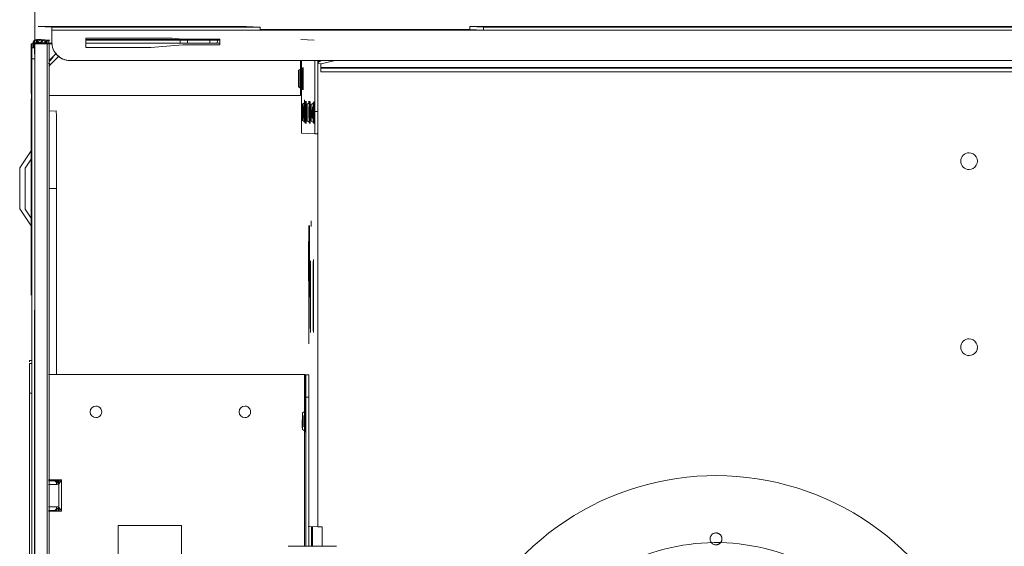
# Model space of a CAD drawing. Header units: millimetres. Extents: x 24644 to 52152, y 2709 to 38988.
# Tile 22 of 80: x 27429 to 27694, y 36942 to 37083. Entities that reach past the tile are written whole.
import ezdxf

# ---------------------------------------------------------------- set-up
doc = ezdxf.new("R2010")
doc.units = ezdxf.units.MM
doc.linetypes.add('ADSK_Скрыто', pattern=[300, 150, -150])
for name, color, linetype, lineweight in [('A-DETL-____-HDLN', 90, 'ADSK_Скрыто', 9), ('G-XREF-____-OTLN', 8, 'Continuous', 9), ('I-FURN-____-MCUT', 30, 'Continuous', 9), ('I-FURN-____-OTLN', 30, 'Continuous', 20), ('M-EQPM-____-OTLN', 50, 'Continuous', 20)]:
    doc.layers.add(name, color=color, linetype=linetype, lineweight=lineweight)

# ---------------------------------------------------------------- blocks, each defined once
blk = doc.blocks.new('Прямая форма - V line-609752-В_Этаж 01_Вентиляция')
at = {"layer": 'I-FURN-____-MCUT', "color": 53}
blk.add_line((10, -3026.62), (10, -10), dxfattribs=at)
blk = doc.blocks.new('Прямая форма - FU - 052-609753-В_Этаж 01_Вентиляция')
blk.add_blockref('Прямая форма - V line-609752-В_Этаж 01_Вентиляция', (0, 0))
blk = doc.blocks.new('V line_ifc_RVT-1-В_Этаж 01_Вентиляция')
at = {"layer": 'I-FURN-____-OTLN', "color": 9, "lineweight": 20}
blk.add_blockref('Прямая форма - FU - 052-609753-В_Этаж 01_Вентиляция', (27423.24, 38587.58), dxfattribs=at)
blk = doc.blocks.new('daa-oborudovanie-komplektkoaksialnogodymoxoda-sudliniteliami-1 - 60_100-1728930-В_Этаж 01_Вентиляция')
at = {"layer": 'M-EQPM-____-OTLN', "color": 94}
blk.add_line((102, -54), (114.99, -54), dxfattribs=at)
for radius, end in [(73, 316.632), (55, 293.6476)]:
    blk.add_arc((0, 0), radius, 180, end, dxfattribs=at)
blk = doc.blocks.new('City Class FR - City Class F_iam-1595380-В_Этаж 01_Вентиляция')
at = {"layer": 'A-DETL-____-HDLN'}
for p, q in [((172.77, 33.1), (172.76, 33.07)), ((157.54, -37.64), (157.54, -37.59))]:
    blk.add_line(p, q, dxfattribs=at)
at = {"layer": 'A-DETL-____-HDLN', "flags": 128}
for points in [[(163.02, -36.51), (163, -36.51), (162.97, -36.51), (162.94, -36.51), (162.9, -36.51), (162.86, -36.51), (162.81, -36.51), (162.76, -36.5)], [(163.01, -36.35), (162.98, -36.35), (162.95, -36.35), (162.91, -36.35), (162.86, -36.35)]]:
    blk.add_lwpolyline(points, dxfattribs=at)
at = {"layer": 'A-DETL-____-HDLN'}
for centre, major_axis, ratio, start_param, end_param in [((169.18, -34.07), (1.55, 0), 0.005175, 3.150557, 3.490411), ((169.18, -34.07), (1.55, 0), 0.005175, 2.792279, 3.138605), ((169.18, -34.15), (1.55, 0), 0.005175, 3.150557, 3.490411), ((169.18, -34.15), (1.55, 0), 0.005175, 2.792279, 3.138605), ((169.18, -34.15), (1.55, 0), 0.005175, 5.933871, 6.274221), ((169.18, -34.07), (1.55, 0), 0.005175, 0.002988, 0.348818), ((169.18, -34.07), (1.55, 0), 0.005175, 5.933871, 6.274221), ((169.18, -34.15), (1.55, 0), 0.005175, 0.002988, 0.348818), ((77.14, -35.28), (1.55, 0), 0.005175, 3.150557, 3.490411), ((77.14, -35.28), (1.55, 0), 0.005175, 2.792279, 3.138605), ((77.14, -35.28), (1.55, 0), 0.005175, 5.933871, 6.274221), ((77.14, -35.28), (1.55, 0), 0.005175, 0.002988, 0.348818), ((160.08, -36.4), (1.55, 0), 0.005175, 2.792279, 3.138605), ((160.08, -36.4), (1.55, 0), 0.005175, 3.150557, 3.490411), ((160.13, -35.16), (1.55, 0), 0.005175, 2.792279, 3.138605), ((160.13, -35.16), (1.55, 0), 0.005175, 3.150557, 3.490411), ((160.13, -35.32), (1.55, 0), 0.005175, 3.150557, 3.490411), ((160.13, -35.32), (1.55, 0), 0.005175, 2.792279, 3.138605), ((160.08, -36.4), (1.55, 0), 0.005175, 0.002988, 0.348818), ((160.08, -36.4), (1.55, 0), 0.005175, 5.933871, 6.274221), ((160.13, -35.32), (1.55, 0), 0.005175, 5.933871, 6.274221), ((160.13, -35.32), (1.55, 0), 0.005175, 0.002988, 0.348818), ((160.13, -35.16), (1.55, 0), 0.005175, 5.933871, 6.274221), ((160.13, -35.16), (1.55, 0), 0.005175, 0.002988, 0.348818), ((169.16, -34.48), (1.55, 0), 0.005175, 2.792279, 3.138605), ((169.16, -34.48), (1.55, 0), 0.005175, 3.150557, 3.490411), ((169.16, -34.48), (1.55, 0), 0.005175, 5.933871, 6.274221), ((169.16, -34.48), (1.55, 0), 0.005175, 0.002988, 0.348818), ((160.03, -37.44), (1.55, 0), 0.005175, 2.792279, 3.138605), ((160.03, -37.44), (1.55, 0), 0.005175, 3.150557, 3.490411), ((160.03, -37.44), (1.55, 0), 0.005175, 0.002988, 0.348818), ((160.03, -37.44), (1.55, 0), 0.005175, 5.933871, 6.274221), ((45.76, -146.08), (-1.6, 0.07), 0.999987, 3.189473, 6.331065), ((45.76, -146.08), (-1.6, 0.07), 0.999987, 0.04788, 3.189473)]:
    blk.add_ellipse(centre, major_axis=major_axis, ratio=ratio, start_param=start_param, end_param=end_param, dxfattribs=at)
at = {"layer": 'G-XREF-____-OTLN'}
for p, q in [((134, 41.19), (129.18, 37.96)), ((133.93, 39.74), (131.29, 37.97)), ((147.42, 38.11), (144.93, 39.76)), ((149.66, 38.11), (145, 41.21)), ((39.35, 38.38), (84.51, 38.48)), ((174.35, 38.06), (39.36, 37.77)), ((174.35, 37.26), (39.36, 36.97)), ((84.51, 38.48), (84.51, 37.86)), ((92.5, 38.45), (92.48, 37.92)), ((93.3, 38.46), (93.28, 37.92)), ((133.72, 38.09), (110.85, 38.04)), ((110.85, 38.04), (133.72, 38.09)), ((159.35, 38.14), (139.35, 38.09)), ((178.35, 38.19), (164.98, 38.16)), ((164.98, 38.16), (178.35, 38.19)), ((174.35, 38.06), (174.35, 37.26)), ((178.53, 37.8), (177.18, 37.8)), ((178.36, 37.69), (177.18, 37.69)), ((177.18, 37.53), (178.52, 37.54)), ((178.52, 37.49), (177.18, 37.49)), ((178.51, 37.49), (177.18, 37.49)), ((177.18, 37.38), (178.36, 37.39)), ((177.18, 37.29), (178.36, 37.29)), ((178.35, 38.19), (178.35, 38.09)), ((178.35, 37.29), (178.35, 38.09)), ((178.35, 37.29), (178.36, 37.39)), ((178.36, 37.29), (178.36, 33.9)), ((178.47, 36.53), (178.51, 37.49)), ((178.52, 37.54), (178.53, 37.79)), ((178.38, 34.51), (178.42, 35.47)), ((178.42, 35.52), (178.47, 36.48)), ((178.58, 33.51), (178.62, 34.48)), ((178.62, 34.48), (178.63, 33.5)), ((178.63, 34.52), (178.67, 35.48)), ((178.67, 35.53), (178.72, 36.49)), ((178.67, 35.48), (178.67, 34.51)), ((178.72, 36.49), (178.72, 35.52)), ((178.73, 36.8), (179.53, 36.8)), ((179.42, 34.48), (179.38, 33.51)), ((179.47, 35.49), (179.43, 34.52)), ((179.52, 36.5), (179.47, 35.53)), ((179.53, 36.31), (179.5, 35.53)), ((179.53, 36.8), (179.52, 36.54)), ((183.03, 36.32), (182.87, 32.7)), ((183.15, -19.68), (183.03, 36.32)), ((183.03, 36.32), (183.15, -19.68)), ((39.37, 33.6), (178.36, 33.9)), ((39.37, 33.1), (178.37, 33.4)), ((178.37, 33.4), (39.37, 33.1)), ((52.79, 33.26), (52.8, 29.77)), ((52.99, 33.26), (52.99, 31.8)), ((52.99, 33.26), (52.99, 31.8)), ((52.99, 31.8), (52.99, 33.26)), ((53.99, 31.09), (53.99, 33.26)), ((59.99, 33.28), (59.99, 31.11)), ((60.99, 31.82), (60.99, 33.28)), ((60.99, 31.82), (60.99, 33.28)), ((61.2, 29.79), (61.19, 33.28)), ((89.64, -35.4), (89.49, 33.34)), ((139.53, 33.32), (139.53, 31.28)), ((160.33, 33.36), (160.34, 31.43)), ((164.68, -34.23), (164.54, 33.37)), ((172.77, 33.1), (172.76, 33.07)), ((172.76, 33.07), (172.89, 32.95)), ((172.89, 32.95), (172.76, 33.07)), ((172.89, 32.98), (172.77, 33.1)), ((172.89, 32.95), (175.13, 30.72)), ((175.13, 30.72), (172.89, 32.95)), ((173.61, 33.39), (174.76, 32.25)), ((175.83, 31.43), (173.86, 33.39)), ((178.38, 33.4), (178.38, 32.49)), ((178.58, 33.47), (178.57, 33.2)), ((178.57, 32.57), (178.57, 33.2)), ((179.37, 32.69), (178.87, 32.69)), ((179.38, 33.47), (179.37, 33.2)), ((182.07, 32.7), (179.37, 32.69)), ((182.19, -23.3), (182.07, 32.7)), ((182.87, 32.7), (182.99, -23.3)), ((52.79, 31.09), (53.99, 31.09)), ((53.83, 30.44), (52.8, 30.44)), ((52.8, 29.77), (61.2, 29.79)), ((53.61, 30.95), (53.13, 30.58)), ((53.13, 30.58), (53.87, 30.58)), ((60.16, 30.49), (53.83, 30.48)), ((59.99, 31.11), (61.19, 31.11)), ((60.12, 30.6), (60.86, 30.6)), ((61.2, 30.46), (60.16, 30.46)), ((60.86, 30.6), (60.38, 30.96)), ((89.49, 31.17), (139.53, 31.28)), ((173.88, 27.92), (173.88, 27.92)), ((173.88, 27.68), (174.51, -261.41)), ((177.42, 6.06), (177.39, 23.49)), ((177.39, 23.49), (179.89, 23.49)), ((178.64, -1.8), (178.59, 23.49)), ((179.39, 23.49), (179.44, -1.79)), ((179.64, -12.51), (179.56, 23.49)), ((179.64, -12.51), (179.56, 23.49)), ((179.89, 23.49), (179.94, 0.35)), ((39.32, 14.49), (49.03, 14.51)), ((49.03, 14.51), (49.07, -2.49)), ((178.19, -2.51), (177.42, 6.06)), ((179.94, 0.35), (179.69, -2.51)), ((49.07, -2.49), (39.42, -2.51)), ((178.21, -12.51), (178.19, -2.51)), ((178.65, -3.82), (178.64, -1.81)), ((179.44, -1.81), (178.64, -1.81)), ((179.44, -1.81), (179.45, -3.82)), ((179.69, -2.51), (179.71, -12.51)), ((178.66, -9.82), (178.65, -3.82)), ((178.65, -3.82), (179.45, -3.82)), ((179.45, -3.82), (179.46, -9.82)), ((178.66, -11.81), (178.66, -9.82)), ((178.66, -9.82), (179.46, -9.82)), ((179.46, -9.82), (179.46, -11.81)), ((179.71, -12.51), (178.21, -12.51)), ((178.67, -12.51), (178.66, -11.81)), ((178.66, -11.81), (179.46, -11.81)), ((179.46, -11.81), (179.47, -12.51)), ((183.15, -19.68), (182.99, -23.3)), ((182.32, -83.3), (182.19, -23.3)), ((182.36, -23.3), (182.48, -79.68)), ((174.01, -34.21), (164.68, -34.23)), ((166.92, -34.09), (166.6, -34.64)), ((166.94, -33.67), (166.62, -34.22)), ((166.93, -33.75), (166.62, -34.3)), ((168.19, -34.23), (168.19, -35)), ((171.72, -34.63), (171.41, -34.08)), ((171.74, -34.21), (171.42, -33.66)), ((171.74, -34.29), (171.42, -33.74)), ((179.52, -37.84), (179.68, -34.25)), ((43.52, -35.5), (89.64, -35.4)), ((83.63, -35.82), (43.52, -35.9)), ((83.63, -36.62), (43.52, -36.7)), ((48.72, -39.07), (48.84, -36.49)), ((74.14, -35.64), (89.64, -35.6)), ((74.89, -34.88), (74.58, -35.43)), ((79.7, -35.42), (79.38, -34.87)), ((83.63, -35.82), (83.63, -36.62)), ((89.64, -35.6), (89.63, -35.77)), ((89.63, -36.57), (89.63, -35.77)), ((110.98, -36.5), (97.93, -36.53)), ((154.48, -34.48), (154.32, -38.02)), ((157.83, -36.01), (157.52, -36.56)), ((157.89, -34.77), (157.57, -35.32)), ((157.88, -34.92), (157.57, -35.47)), ((174.01, -34.41), (160.49, -34.44)), ((161.56, -35.24), (163.49, -35.23)), ((162.19, -35.23), (163.49, -35.23)), ((162.59, -37.58), (162.27, -37.03)), ((162.64, -36.55), (162.32, -36)), ((162.69, -35.31), (162.37, -34.76)), ((162.69, -35.46), (162.37, -34.91)), ((48.8, -37.42), (43.52, -37.43)), ((48.79, -37.59), (43.52, -37.6)), ((48.79, -37.69), (43.52, -37.7)), ((48.72, -39.07), (157.91, -38.84)), ((48.73, -40.27), (48.72, -39.07)), ((129.48, -37.11), (130.93, -37.11)), ((154.32, -38.02), (154.32, -38.82)), ((154.32, -38.02), (154.32, -38.82)), ((157.79, -37.04), (157.47, -37.6)), ((157.54, -37.64), (157.54, -37.59)), ((160.32, -38.04), (174.02, -38.01)), ((160.32, -38.84), (160.32, -38.04)), ((174.02, -38.81), (160.32, -38.84)), ((162.54, -37.58), (162.54, -37.63)), ((172.98, -39.6), (171.02, -39.61)), ((171.02, -39.61), (171.48, -247.8)), ((172.48, -247.8), (172.02, -39.61)), ((172.59, -245.27), (172.15, -39.6)), ((173.21, -38.89), (173.17, -39.76)), ((173.86, -39.6), (173.67, -38.81)), ((173.99, -38.81), (173.95, -39.58)), ((43.53, -40.28), (48.73, -40.27)), ((173.17, -39.76), (174.03, -43.44)), ((182.48, -79.68), (182.32, -83.3)), ((183.28, -79.68), (183.12, -83.3)), ((183.67, -256.68), (183.28, -79.68)), ((183.67, -256.68), (183.28, -79.68)), ((182.7, -260.3), (182.32, -83.3)), ((183.5, -260.29), (183.12, -83.3))]:
    blk.add_line(p, q, dxfattribs=at)
at = {"layer": 'G-XREF-____-OTLN', "flags": 128}
for points in [[(178.52, 37.49), (178.6, 37.49), (178.69, 37.48), (178.78, 37.46), (178.87, 37.43), (178.96, 37.39), (179.05, 37.34), (179.13, 37.28), (179.2, 37.22), (179.26, 37.16), (179.32, 37.09), (179.36, 37.03), (179.4, 36.97), (179.43, 36.9), (179.45, 36.85), (179.47, 36.79), (179.49, 36.74), (179.5, 36.69), (179.5, 36.65), (179.51, 36.6), (179.51, 36.57), (179.52, 36.53), (179.52, 36.5)], [(178.38, 34.47), (178.46, 34.46), (178.55, 34.45), (178.64, 34.43), (178.73, 34.4), (178.82, 34.36), (178.91, 34.31), (178.99, 34.26), (179.06, 34.2), (179.12, 34.13), (179.18, 34.07), (179.22, 34), (179.26, 33.94), (179.29, 33.88), (179.31, 33.82), (179.33, 33.76), (179.35, 33.71), (179.36, 33.66), (179.37, 33.62), (179.37, 33.58), (179.38, 33.54), (179.38, 33.5), (179.38, 33.47)], [(178.42, 35.47), (178.51, 35.47), (178.6, 35.46), (178.69, 35.44), (178.78, 35.41), (178.87, 35.37), (178.96, 35.32), (179.04, 35.27), (179.11, 35.21), (179.17, 35.14), (179.22, 35.08), (179.27, 35.01), (179.31, 34.95), (179.34, 34.89), (179.36, 34.83), (179.38, 34.77), (179.39, 34.72), (179.4, 34.67), (179.41, 34.63), (179.42, 34.59), (179.42, 34.55), (179.42, 34.51), (179.42, 34.48)], [(178.47, 36.48), (178.56, 36.48), (178.64, 36.47), (178.74, 36.45), (178.83, 36.42), (178.92, 36.38), (179, 36.33), (179.08, 36.28), (179.15, 36.21), (179.22, 36.15), (179.27, 36.09), (179.31, 36.02), (179.35, 35.96), (179.38, 35.89), (179.41, 35.84), (179.42, 35.78), (179.44, 35.73), (179.45, 35.68), (179.46, 35.64), (179.46, 35.6), (179.47, 35.56), (179.47, 35.52), (179.47, 35.49)], [(172.35, 33.39), (172.42, 33.35), (172.49, 33.3), (172.55, 33.26), (172.61, 33.21), (172.68, 33.16), (172.73, 33.1), (172.76, 33.07)], [(166.62, -34.22), (166.25, -34.47), (166.23, -34.47)], [(166.62, -34.3), (166.25, -34.55), (166.23, -34.55)], [(171.74, -34.21), (172.11, -34.46), (172.13, -34.46)], [(171.74, -34.29), (172.11, -34.54), (172.13, -34.54)], [(74.58, -35.43), (74.21, -35.68), (74.19, -35.68)], [(79.7, -35.42), (80.07, -35.66), (80.09, -35.67)], [(157.52, -36.56), (157.15, -36.81), (157.13, -36.81)], [(157.57, -35.47), (157.2, -35.72), (157.17, -35.72)], [(157.57, -35.32), (157.2, -35.56), (157.18, -35.57)], [(162.64, -36.55), (163.01, -36.79), (163.03, -36.8)], [(162.69, -35.31), (163.06, -35.55), (163.09, -35.55)], [(162.69, -35.46), (163.06, -35.71), (163.08, -35.71)], [(163.02, -36.51), (163, -36.51), (162.97, -36.51), (162.94, -36.51), (162.9, -36.51), (162.86, -36.51), (162.81, -36.51), (162.76, -36.5)], [(163.01, -36.35), (162.98, -36.35), (162.95, -36.35), (162.91, -36.35), (162.86, -36.35)], [(166.6, -34.64), (166.23, -34.89), (166.21, -34.89)], [(171.72, -34.63), (172.09, -34.87), (172.12, -34.87)], [(157.47, -37.6), (157.1, -37.84), (157.08, -37.84)], [(162.59, -37.58), (162.96, -37.83), (162.98, -37.83)]]:
    blk.add_lwpolyline(points, dxfattribs=at)
at = {"layer": 'G-XREF-____-OTLN'}
for centre, major_axis, ratio, start_param, end_param in [((139.43, 39.75), (5.5, 0.01), 0.005175, 3.141345, 6.282937), ((139.43, 39.75), (5.5, 0.01), 0.005175, 2.748646, 3.133855), ((139.5, 41.2), (5.5, 0.01), 0.005175, 3.141345, 6.282937), ((139.5, 41.2), (5.5, 0.01), 0.005175, 2.748646, 3.133855), ((139.43, 39.75), (5.5, 0.01), 0.005175, 0.786618, 2.355947), ((139.43, 39.75), (5.5, 0.01), 0.005175, 0.007759, 0.392451), ((139.5, 41.2), (5.5, 0.01), 0.005175, 0.007759, 0.392451), ((84.5, 38.43), (8, 0.02), 0.005175, 0, 1.570548), ((84.5, 38.43), (8.84, 0.02), 0.005175, 0.090412, 0.298938), ((114.35, 38), (3.5, 0.01), 0.005175, 3.141593, 6.282937), ((139.35, 38.06), (6.5, 0.01), 0.005175, 1.570548, 4.712141), ((159.35, 38.1), (6.5, 0.01), 0.005175, 4.712141, 7.853734), ((174.35, 38.08), (4, 0.01), 0.005175, 4.712141, 6.282937), ((174.35, 37.28), (4, 0.01), 0.005175, 4.712141, 6.282937), ((178.36, 37.19), (-0.002, 1), 0.000248, 5.240673, 6.283185), ((178.36, 37.19), (0, 0.2), 0.000248, 5.240673, 6.283185), ((178.52, 36.49), (-0.999, 0.046), 0.999987, 3.189473, 4.760269), ((178.18, 36.66), (0.408, 0.817), 0.406332, 0.200707, 0.206545), ((178.18, 36.7), (0.405, 0.818), 0.410153, 4.707192, 6.479346), ((178.52, 36.54), (-0.999, 0.046), 0.999987, 3.189473, 4.760269), ((178.18, 36.66), (0.408, 0.817), 0.406332, 4.717576, 6.483395), ((178.53, 36.79), (-0.999, 0.046), 0.999987, 3.189473, 4.760269), ((178.05, 33.67), (0.405, 0.818), 0.410153, 4.745079, 6.479346), ((178.38, 33.51), (-0.999, 0.046), 0.999987, 3.189473, 4.760269), ((178.04, 33.63), (0.408, 0.817), 0.406332, 4.797222, 6.483395), ((178.38, 33.47), (-0.999, 0.046), 0.999987, 3.189473, 4.760269), ((178.09, 34.68), (0.405, 0.818), 0.410153, 4.707192, 6.479346), ((178.43, 34.52), (-0.999, 0.046), 0.999987, 3.189473, 4.760269), ((178.42, 34.47), (-0.999, 0.046), 0.999987, 3.189473, 4.760269), ((178.09, 34.64), (0.408, 0.817), 0.406332, 0.200707, 0.206545), ((178.09, 34.64), (0.408, 0.817), 0.406332, 4.717576, 6.483395), ((178.42, 34.47), (-0.2, 0.009), 0.999987, 3.974871, 4.760269), ((178.42, 34.47), (1, 0.002), 0.005175, 0.000024, 1.570548), ((178.43, 34.52), (1, 0.002), 0.005175, 4.712141, 6.282937), ((178.14, 35.69), (0.405, 0.818), 0.410153, 4.707192, 6.479346), ((178.47, 35.53), (-0.999, 0.046), 0.999987, 3.189473, 4.760269), ((178.47, 35.48), (-0.999, 0.046), 0.999987, 3.189473, 4.760269), ((178.14, 35.65), (0.408, 0.817), 0.406332, 0.200707, 0.206545), ((178.14, 35.65), (0.408, 0.817), 0.406332, 4.717576, 6.483395), ((178.47, 35.48), (-0.2, 0.009), 0.999987, 3.974871, 4.760269), ((178.47, 35.53), (1, 0.002), 0.005175, 4.712141, 6.282937), ((178.47, 35.48), (1, 0.002), 0.005175, 0.000024, 1.570548), ((178.52, 36.49), (-0.2, 0.009), 0.999987, 3.974871, 4.760269), ((178.52, 36.54), (1, 0.002), 0.005175, 4.712141, 6.282937), ((178.52, 36.49), (1, 0.002), 0.005175, 0.000024, 1.570548), ((178.53, 36.79), (1, 0.002), 0.005175, 0, 0.78515), ((59.99, 31.82), (1, 0.002), 0.710757, 4.712036, 6.282833), ((173.47, 33.78), (0.706, 0.709), 0.003484, 3.141593, 4.320185), ((173.47, 33.81), (0.706, 0.709), 0.003484, 1.955331, 3.137758), ((178.88, 27.69), (-4.99, 0.23), 0.999987, 4.760267, 6.331065), ((178.37, 33.2), (-0.999, 0.046), 0.999987, 3.390831, 4.760269), ((178.36, 34.4), (-0.002, 1), 0.000248, 2.09908, 3.141593), ((178.37, 33.2), (-0.2, 0.009), 0.999987, 3.189473, 4.760269), ((178.38, 33.47), (-0.2, 0.009), 0.999987, 3.189473, 4.760269), ((178.38, 33.51), (1, 0.002), 0.005175, 4.712141, 6.282937), ((178.38, 33.47), (0.2, 0), 0.005175, 0, 1.570548), ((178.38, 33.47), (1, 0.002), 0.005175, 0.000024, 1.570548), ((178.37, 33.2), (-0.999, 0.046), 0.999987, 3.189473, 3.390831), ((182.07, 32.7), (0.8, 0.002), 0.005175, 4.712141, 6.282937), ((139.54, 31.39), (20.8, 0.05), 0.005175, 4.712141, 6.282937), ((178.88, 27.69), (-4.99, 0.23), 0.999987, 5.545666, 6.283185), ((79.52, 20.58), (-1.55, 0.07), 0.999987, 3.189473, 6.331065), ((79.52, 20.58), (-1.55, 0.07), 0.999987, 0.04788, 3.189473), ((79.6, -19.42), (-1.55, 0.07), 0.999987, 3.189473, 6.331065), ((79.6, -19.42), (-1.55, 0.07), 0.999987, 0.04788, 3.189473), ((182.19, -23.3), (0.8, 0.002), 0.005175, 4.712141, 6.282937), ((169.18, -34.22), (2.56, 0.01), 0.005175, 1.570548, 3.138605), ((169.18, -34.22), (2.56, 0.01), 0.005175, 3.141345, 4.712141), ((169.18, -34.3), (2.56, 0.01), 0.005175, 1.570548, 3.138605), ((169.18, -34.3), (2.56, 0.01), 0.005175, 3.141345, 4.712141), ((169.16, -34.08), (2.24, 0), 0.005175, 0.002988, 3.138605), ((169.16, -34.08), (2.24, 0), 0.005175, 3.150557, 6.274221), ((169.18, -33.75), (2.24, 0), 0.005175, 0.002988, 3.138605), ((169.18, -33.75), (2.24, 0), 0.005175, 3.150557, 6.274221), ((169.18, -33.67), (2.24, 0), 0.005175, 0.002988, 3.138605), ((169.18, -33.67), (2.24, 0), 0.005175, 3.150557, 6.274221), ((169.18, -34.07), (1.55, 0), 0.005175, 0.002988, 3.138605), ((169.18, -34.07), (1.55, 0), 0.005175, 3.150557, 6.274221), ((169.18, -34.15), (1.55, 0), 0.005175, 0.002988, 3.138605), ((169.18, -34.15), (1.55, 0), 0.005175, 3.150557, 6.274221), ((169.18, -34.22), (2.56, 0.01), 0.005175, 0.002988, 1.570548), ((169.18, -34.22), (2.56, 0.01), 0.005175, 4.712141, 6.282937), ((169.18, -34.3), (2.56, 0.01), 0.005175, 0.002988, 1.570548), ((169.18, -34.3), (2.56, 0.01), 0.005175, 4.712141, 6.282937), ((77.14, -35.68), (2.99, 0.01), 0.005175, 3.141345, 4.712141), ((77.14, -35.43), (2.56, 0.01), 0.005175, 1.570548, 3.138605), ((77.14, -35.43), (2.56, 0.01), 0.005175, 3.141345, 4.712141), ((77.14, -34.88), (2.24, 0), 0.005175, 0.002988, 3.138605), ((77.14, -34.88), (2.24, 0), 0.005175, 3.150557, 6.274221), ((77.14, -35.68), (2.99, 0.01), 0.005175, 1.570548, 2.355947), ((77.14, -35.28), (1.55, 0), 0.005175, 3.150557, 6.274221), ((77.14, -35.28), (1.55, 0), 0.005175, 0.002988, 3.138605), ((77.14, -35.43), (2.56, 0.01), 0.005175, 0.002988, 1.570548), ((77.14, -35.43), (2.56, 0.01), 0.005175, 4.712141, 6.282937), ((77.14, -35.68), (2.99, 0.01), 0.005175, 4.712141, 7.853734), ((83.63, -35.79), (6, 0.01), 0.005175, 4.712141, 6.282937), ((83.63, -36.59), (6, 0.01), 0.005175, 4.712141, 6.282937), ((89.64, -35.4), (0, 0.2), 0.000248, 3.932166, 4.717564), ((110.61, -36.97), (9.62, 0.02), 0.005175, 6.282937, 9.42453), ((110.61, -36.97), (9.62, 0.02), 0.005175, 3.145864, 6.278927), ((120.12, -36.69), (9.62, 0.02), 0.005175, 6.282937, 9.42453), ((120.12, -36.69), (9.62, 0.02), 0.005175, 3.145864, 6.278927), ((120.13, -36.52), (9.62, 0.02), 0.005175, 6.282937, 9.42453), ((120.13, -36.52), (9.62, 0.02), 0.005175, 3.145864, 6.278927), ((160.48, -34.47), (6, 0.01), 0.005175, 1.570548, 3.141345), ((160.08, -36.8), (2.99, 0.01), 0.005175, 1.570548, 4.712141), ((160.13, -35.72), (2.99, 0.01), 0.005175, 2.355947, 3.141345), ((160.13, -35.72), (2.99, 0.01), 0.005175, 3.141345, 4.712141), ((160.13, -35.56), (2.99, 0.01), 0.005175, 1.570548, 3.141345), ((160.13, -35.56), (2.99, 0.01), 0.005175, 3.141345, 4.712141), ((160.08, -36.55), (2.56, 0.01), 0.005175, 1.570548, 3.138605), ((160.08, -36.55), (2.56, 0.01), 0.005175, 3.141345, 4.712141), ((160.13, -35.31), (2.56, 0.01), 0.005175, 1.570548, 3.138605), ((160.13, -35.31), (2.56, 0.01), 0.005175, 3.141345, 4.712141), ((160.13, -35.47), (2.56, 0.01), 0.005175, 1.570548, 3.138605), ((160.13, -35.47), (2.56, 0.01), 0.005175, 3.141345, 4.712141), ((160.03, -37.04), (2.24, 0), 0.005175, 0.002988, 3.138605), ((160.03, -37.04), (2.24, 0), 0.005175, 3.150557, 6.274221), ((160.08, -36), (2.24, 0), 0.005175, 0.002988, 3.138605), ((160.08, -36), (2.24, 0), 0.005175, 3.150557, 6.274221), ((160.13, -34.92), (2.24, 0), 0.005175, 0.002988, 3.138605), ((160.13, -34.92), (2.24, 0), 0.005175, 3.150557, 6.274221), ((160.13, -34.76), (2.24, 0), 0.005175, 0.002988, 3.138605), ((160.13, -34.76), (2.24, 0), 0.005175, 3.150557, 6.274221), ((160.08, -36.4), (1.55, 0), 0.005175, 0.002988, 3.138605), ((160.08, -36.4), (1.55, 0), 0.005175, 3.150557, 6.274221), ((160.13, -35.16), (1.55, 0), 0.005175, 0.002988, 3.138605), ((160.13, -35.16), (1.55, 0), 0.005175, 3.150557, 6.274221), ((160.13, -35.32), (1.55, 0), 0.005175, 3.150557, 6.274221), ((160.13, -35.32), (1.55, 0), 0.005175, 0.002988, 3.138605), ((160.08, -36.55), (2.56, 0.01), 0.005175, 0.002988, 1.570548), ((160.08, -36.55), (2.56, 0.01), 0.005175, 4.712141, 6.282937), ((160.08, -36.8), (2.99, 0.01), 0.005175, 6.282937, 7.853734), ((160.08, -36.8), (2.99, 0.01), 0.005175, 4.712141, 6.282937), ((160.08, -36.95), (1.87, 0), 0.005175, 0.002988, 1.570548), ((160.08, -36.95), (1.87, 0), 0.005175, 4.712141, 6.282937), ((160.13, -35.31), (2.56, 0.01), 0.005175, 0.002988, 1.570548), ((160.13, -35.31), (2.56, 0.01), 0.005175, 4.712141, 6.282937), ((160.13, -35.47), (2.56, 0.01), 0.005175, 0.002988, 1.570548), ((160.13, -35.47), (2.56, 0.01), 0.005175, 4.712141, 6.282937), ((160.13, -35.56), (2.99, 0.01), 0.005175, 4.712141, 7.853734), ((160.13, -35.72), (2.99, 0.01), 0.005175, 4.712141, 7.853734), ((160.13, -36.52), (2.99, 0.01), 0.005175, 0.019868, 0.360448), ((160.13, -36.52), (2.99, 0.01), 0.005175, 5.919186, 6.262822), ((169.16, -34.88), (2.99, 0.01), 0.005175, 2.355947, 3.141345), ((169.16, -34.88), (2.99, 0.01), 0.005175, 3.141345, 4.712141), ((169.18, -34.47), (2.99, 0.01), 0.005175, 1.570548, 3.141345), ((169.18, -34.47), (2.99, 0.01), 0.005175, 3.141345, 4.712141), ((169.18, -34.55), (2.99, 0.01), 0.005175, 1.570548, 3.141345), ((169.18, -34.55), (2.99, 0.01), 0.005175, 3.141345, 4.712141), ((169.16, -34.63), (2.56, 0.01), 0.005175, 1.570548, 3.138605), ((169.16, -34.63), (2.56, 0.01), 0.005175, 3.141345, 4.712141), ((169.18, -34.7), (1.87, 0), 0.005175, 1.570548, 3.138605), ((169.18, -34.7), (1.87, 0), 0.005175, 3.141345, 4.712141), ((169.18, -34.62), (1.87, 0), 0.005175, 1.570548, 3.138605), ((169.18, -34.62), (1.87, 0), 0.005175, 3.141345, 4.712141), ((169.16, -34.48), (1.55, 0), 0.005175, 0.002988, 3.138605), ((169.16, -34.48), (1.55, 0), 0.005175, 3.150557, 6.274221), ((169.16, -34.63), (2.56, 0.01), 0.005175, 0.002988, 1.570548), ((169.16, -34.63), (2.56, 0.01), 0.005175, 4.712141, 6.282937), ((169.16, -34.88), (2.99, 0.01), 0.005175, 4.712141, 7.853734), ((169.18, -34.47), (2.99, 0.01), 0.005175, 4.712141, 7.853734), ((169.18, -34.55), (2.99, 0.01), 0.005175, 4.712141, 7.853734), ((169.18, -34.62), (1.87, 0), 0.005175, 4.712141, 6.282937), ((169.18, -34.62), (1.87, 0), 0.005175, 0.002988, 1.570548), ((169.18, -34.7), (1.87, 0), 0.005175, 0.002988, 1.570548), ((169.18, -34.7), (1.87, 0), 0.005175, 4.712141, 6.282937), ((110.58, -37.76), (9.62, 0.02), 0.005175, 3.145864, 6.278927), ((110.58, -37.76), (9.62, 0.02), 0.005175, 6.282937, 9.110371), ((110.61, -37.77), (10, 0.02), 0.005175, 5.968778, 6.278914), ((110.61, -37.77), (10, 0.02), 0.005175, 6.282937, 6.597097), ((160.32, -38), (6, 0.01), 0.005175, 3.141593, 4.712141), ((160.32, -38.8), (6, 0.01), 0.005175, 3.141593, 4.712141), ((160.03, -37.84), (2.99, 0.01), 0.005175, 1.570548, 4.712141), ((160.03, -37.59), (2.56, 0.01), 0.005175, 1.570548, 3.138605), ((160.03, -37.59), (2.56, 0.01), 0.005175, 3.141345, 4.712141), ((160.04, -37.59), (2.5, 0.01), 0.005175, 0, 3.141345), ((160.04, -37.64), (2.5, 0.01), 0.005175, 3.141593, 6.282937), ((160.03, -37.44), (1.55, 0), 0.005175, 0.002988, 3.138605), ((160.03, -37.44), (1.55, 0), 0.005175, 3.150557, 6.274221), ((160.05, -37.38), (1.55, 0), 0.005175, 0, 3.141345), ((160.05, -37.38), (1.55, 0), 0.005175, 3.141593, 6.282937), ((160.03, -37.59), (2.56, 0.01), 0.005175, 0.002988, 1.570548), ((160.03, -37.59), (2.56, 0.01), 0.005175, 4.712141, 6.282937), ((160.03, -37.84), (2.99, 0.01), 0.005175, 0.78515, 1.570548), ((160.03, -37.84), (2.99, 0.01), 0.005175, 4.712141, 6.282937), ((172.98, -39.8), (-0.2, 0.009), 0.999987, 3.416365, 4.760269), ((172.98, -39.8), (-0.999, 0.046), 0.999987, 3.416365, 4.744272), ((182.48, -79.68), (0.8, 0.002), 0.005175, 0, 1.570548), ((182.32, -83.3), (0.8, 0.002), 0.005175, 4.712141, 6.282937), ((97.4, -213.97), (-2.25, 0.1), 0.999987, 3.189473, 6.331065), ((147.4, -213.86), (-2.25, 0.1), 0.999987, 3.189473, 6.331065), ((97.4, -213.97), (-2.25, 0.1), 0.999987, 0.04788, 3.189473), ((147.4, -213.86), (-2.25, 0.1), 0.999987, 0.04788, 3.189473)]:
    blk.add_ellipse(centre, major_axis=major_axis, ratio=ratio, start_param=start_param, end_param=end_param, dxfattribs=at)
for points in [[(52.99, 31.8), (52.99, 31.7), (52.99, 31.49), (52.98, 31.29), (52.97, 31.19)], [(52.99, 31.8), (52.99, 31.71), (53.05, 31.52), (53.27, 31.29), (53.6, 31.13), (53.86, 31.09), (53.99, 31.09)], [(61.02, 31.2), (61.01, 31.3), (61, 31.51), (60.99, 31.72), (60.99, 31.82)], [(52.97, 31.19), (52.96, 31.08), (52.93, 30.87), (52.89, 30.51), (52.84, 30.14), (52.81, 29.9), (52.8, 29.77)], [(52.8, 30.44), (52.85, 30.46), (52.97, 30.52), (53.08, 30.56), (53.13, 30.58)], [(52.8, 29.77), (52.89, 29.84), (53.08, 29.96), (53.36, 30.14), (53.62, 30.32), (53.77, 30.43), (53.83, 30.48)], [(53.83, 30.48), (53.88, 30.58), (53.97, 30.78), (53.99, 30.99), (53.99, 31.09)], [(59.99, 31.11), (59.99, 31), (60.02, 30.79), (60.11, 30.59), (60.16, 30.49)], [(60.16, 30.49), (60.23, 30.44), (60.37, 30.33), (60.63, 30.16), (60.91, 29.98), (61.1, 29.85), (61.2, 29.79)], [(60.86, 30.6), (60.91, 30.58), (61.03, 30.53), (61.14, 30.48), (61.2, 30.46)], [(61.2, 29.79), (61.18, 29.91), (61.15, 30.16), (61.1, 30.53), (61.06, 30.88), (61.03, 31.1), (61.02, 31.2)]]:
    blk.add_open_spline(points, degree=3, dxfattribs=at)
blk.add_open_spline([(61.02, 31.2), (61, 31.14), (60.93, 31.02), (60.73, 30.79), (60.46, 30.6), (60.24, 30.52), (60.16, 30.49)], degree=3, knots=[0, 0, 0, 0, 0.2, 0.4, 0.8, 1, 1, 1, 1], dxfattribs=at)
blk = doc.blocks.new('City Class FR - City Class 25 FR-1553726-В_Этаж 01_Вентиляция')
blk.add_blockref('City Class FR - City Class F_iam-1595380-В_Этаж 01_Вентиляция', (0, 0))

msp = doc.modelspace()

# ---------------------------------------------------------------- block references
at = {"lineweight": 9}
msp.add_blockref('V line_ifc_RVT-1-В_Этаж 01_Вентиляция', (0, 0), dxfattribs=at)
at = {"layer": 'A-DETL-____-HDLN', "rotation": 89.87557860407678}
msp.add_blockref('City Class FR - City Class 25 FR-1553726-В_Этаж 01_Вентиляция', (27470.1202, 36898.1435), dxfattribs=at)
at = {"layer": 'M-EQPM-____-OTLN', "color": 94, "rotation": 180}
msp.add_blockref('daa-oborudovanie-komplektkoaksialnogodymoxoda-sudliniteliami-1 - 60_100-1728930-В_Этаж 01_Вентиляция', (27616.2974, 36887.5816), dxfattribs=at)

doc.saveas('drawing.dxf')
